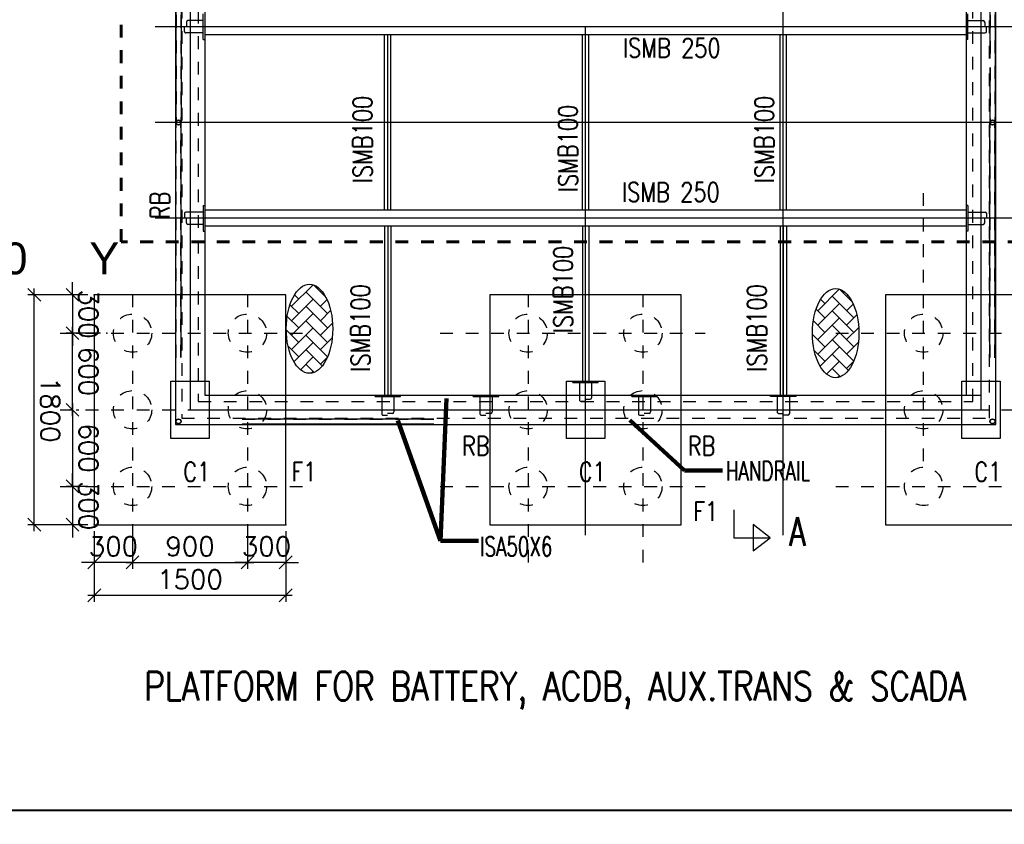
# Model space of a CAD drawing. Header units: inches. Extents: x 727810 to 1461440, y 2714588 to 5435005.
# Tile 166 of 233: x 729593.06 to 729600.78, y 2716073.39 to 2716079.69. Entities that reach past the tile are written whole.
import ezdxf

# ---------------------------------------------------------------- set-up
doc = ezdxf.new("R2010")
doc.units = ezdxf.units.IN
doc.header["$MEASUREMENT"] = 0
doc.linetypes.add('DIVIDEX2', pattern=[2.5, 1, -0.5, 0, -0.5, 0, -0.5])
doc.linetypes.add('HIDDEN', pattern=[0.375, 0.25, -0.125])
doc.layers.add('AM_5', color=3, linetype='Continuous', lineweight=15)
doc.layers.add('AM_8', color=1, linetype='Continuous', lineweight=15)
for name, color, linetype in [('DETAILS', 7, 'Continuous'), ('Inverter Room', 7, 'Continuous'), ('SCB', 7, 'Continuous')]:
    doc.layers.add(name, color=color, linetype=linetype)
doc.styles.add('RANJAN', font='romans.shx', dxfattribs={"width": 0.75})
doc.styles.add('ROMANS', font='ROMANS.shx', dxfattribs={"height": 10})
doc.styles.get("Standard").update_dxf_attribs({"font": 'arial.ttf'})
doc.dimstyles.new('DIM-', dxfattribs={"dimscale": 0, "dimtxt": 0.15, "dimasz": 0.15, "dimexe": 0, "dimexo": 0, "dimgap": 0.15, "dimtad": 1, "dimdec": 0, "dimlfac": 1000, "dimzin": 0, "dimdsep": 46, "dimtxsty": 'ROMANS', "dimblk": 'OBLIQUE', "dimcen": 0, "dimclrd": 6, "dimclre": 6, "dimclrt": 3, "dimadec": 0, "dimazin": 0, "dimtfac": 1, "dimtdec": 0, "dimtmove": 2, "dimatfit": 3, "dimfxl": 1, "dimtolj": 1, "dimtzin": 0, "dimarcsym": 2})
doc.dimstyles.new('ROMANS$0', dxfattribs={"dimscale": 100, "dimtxt": 100, "dimasz": 1, "dimexe": 0.5, "dimexo": 0.5, "dimgap": 0.5, "dimtad": 1, "dimdec": 0, "dimrnd": 5, "dimdsep": 46, "dimtxsty": 'ROMANS', "dimblk": 'OBLIQUE', "dimcen": 1, "dimdle": 0.5, "dimclrd": 6, "dimclre": 6, "dimclrt": 3, "dimadec": 0, "dimazin": 0, "dimtfac": 1, "dimtdec": 0, "dimtix": 1, "dimtmove": 0, "dimatfit": 3, "dimldrblk": 'OBLIQUE', "dimfxl": 1, "dimtolj": 1, "dimtzin": 0, "dimarcsym": 0})
doc.dimstyles.new('ROMANS$7', dxfattribs={"dimscale": 100, "dimtxt": 2.5, "dimasz": 2, "dimexe": 20, "dimexo": 20, "dimgap": 0.5, "dimtad": 1, "dimdec": 0, "dimrnd": 5, "dimzin": 0, "dimdsep": 46, "dimtxsty": 'ROMANS', "dimcen": 0.09, "dimdle": 20, "dimclrd": 256, "dimclre": 256, "dimclrt": 3, "dimadec": 0, "dimazin": 0, "dimtfac": 20, "dimtdec": 0, "dimtix": 1, "dimtmove": 2, "dimatfit": 3, "dimfxl": 1, "dimtolj": 1, "dimtzin": 0, "dimarcsym": 0})

# ---------------------------------------------------------------- blocks, each defined once
blk = doc.blocks.new('_Oblique')
at = {"color": 0, "linetype": 'ByBlock', "lineweight": -2}
blk.add_line((-0.5, -0.5), (0.5, 0.5), dxfattribs=at)
blk = doc.blocks.new('*D76')
at = {"layer": 'Inverter Room', "color": 6, "lineweight": -2, "ltscale": 0.5, "transparency": 16777216}
for p, q in [((2103718.5, -2332765.3), (2103718.5, -2331165.3)), ((2103215.3, -2331215.3), (2103768.5, -2331215.3)), ((2103215.3, -2332715.3), (2103768.5, -2332715.3))]:
    blk.add_line(p, q, dxfattribs=at)
at = {"layer": 'Inverter Room', "color": 0, "ltscale": 0.5, "transparency": 16777216}
for p in [(2103165.3, -2331215.3), (2103718.5, -2331215.3), (2103165.3, -2332715.3)]:
    blk.add_point(p, dxfattribs=at)
at = {"layer": 'Inverter Room', "color": 6, "lineweight": -2, "ltscale": 0.5, "transparency": 16777216, "xscale": 100, "yscale": 100, "zscale": 100}
for p, rotation in [((2103718.5, -2331215.3), 90), ((2103718.5, -2332715.3), 270)]:
    blk.add_blockref('_Oblique', p, dxfattribs=dict(at, rotation=rotation))
at = {"layer": 'Inverter Room', "color": 3, "ltscale": 0.5, "transparency": 16777216, "insert": (2103593.5, -2331965.3), "char_height": 150, "attachment_point": 5, "rotation": 90, "style": 'ROMANS'}
blk.add_mtext('\\A1;1500', dxfattribs=at)
blk = doc.blocks.new('*D77')
at = {"layer": 'DETAILS', "color": 6, "lineweight": -2, "ltscale": 0.5, "transparency": 16777216}
for p, q in [((2101365.3, -2332765.3), (2101365.3, -2333235.6)), ((2103165.3, -2332765.3), (2103165.3, -2333235.6)), ((2103215.3, -2333185.6), (2101315.3, -2333185.6))]:
    blk.add_line(p, q, dxfattribs=at)
at = {"layer": 'Inverter Room', "color": 0, "ltscale": 0.5, "transparency": 16777216}
for p in [(2101365.3, -2332715.3), (2103165.3, -2332715.3), (2101365.3, -2333185.6)]:
    blk.add_point(p, dxfattribs=at)
at = {"layer": 'DETAILS', "color": 6, "lineweight": -2, "ltscale": 0.5, "transparency": 16777216, "xscale": 100, "yscale": 100, "zscale": 100, "rotation": 180}
blk.add_blockref('_Oblique', (2101365.3, -2333185.6), dxfattribs=at)
at = {"layer": 'DETAILS', "color": 6, "lineweight": -2, "ltscale": 0.5, "transparency": 16777216, "xscale": 100, "yscale": 100, "zscale": 100}
blk.add_blockref('_Oblique', (2103165.3, -2333185.6), dxfattribs=at)
at = {"layer": 'DETAILS', "color": 3, "ltscale": 0.5, "transparency": 16777216, "insert": (2102265.3, -2333060.6), "char_height": 150, "attachment_point": 5, "style": 'ROMANS', "bg_fill": 3, "box_fill_scale": 1.25, "bg_fill_color": 256, "bg_fill_true_color": 13158600, "bg_fill_transparency": 0}
blk.add_mtext('\\A1;1800', dxfattribs=at)
blk = doc.blocks.new('*D78')
at = {"layer": 'Inverter Room', "color": 6, "lineweight": -2, "ltscale": 0.5, "transparency": 16777216}
for p, q in [((2102265.3, -2332858.3), (2102265.3, -2332836.1)), ((2102865.3, -2332858.3), (2102865.3, -2332836.1)), ((2102215.3, -2332886.1), (2102915.3, -2332886.1))]:
    blk.add_line(p, q, dxfattribs=at)
at = {"layer": 'Inverter Room', "color": 0, "ltscale": 0.5, "transparency": 16777216}
for p in [(2102265.3, -2332908.3), (2102865.3, -2332886.1), (2102865.3, -2332908.3)]:
    blk.add_point(p, dxfattribs=at)
at = {"layer": 'Inverter Room', "color": 6, "lineweight": -2, "ltscale": 0.5, "transparency": 16777216, "xscale": 100, "yscale": 100, "zscale": 100, "rotation": 180}
blk.add_blockref('_Oblique', (2102265.3, -2332886.1), dxfattribs=at)
at = {"layer": 'Inverter Room', "color": 6, "lineweight": -2, "ltscale": 0.5, "transparency": 16777216, "xscale": 100, "yscale": 100, "zscale": 100}
blk.add_blockref('_Oblique', (2102865.3, -2332886.1), dxfattribs=at)
at = {"layer": 'Inverter Room', "color": 3, "ltscale": 0.5, "transparency": 16777216, "insert": (2102565.3, -2332761.1), "char_height": 150, "attachment_point": 5, "style": 'ROMANS'}
blk.add_mtext('\\A1;600', dxfattribs=at)
blk = doc.blocks.new('*D79')
at = {"layer": 'Inverter Room', "color": 6, "lineweight": -2, "ltscale": 0.5, "transparency": 16777216}
for p, q in [((2103460.5, -2332415.3), (2103460.5, -2332315.3)), ((2103215.3, -2332415.3), (2103510.5, -2332415.3)), ((2103460.5, -2332415.3), (2103460.5, -2332715.3)), ((2103215.3, -2332715.3), (2103510.5, -2332715.3)), ((2103460.5, -2332715.3), (2103460.5, -2332815.3))]:
    blk.add_line(p, q, dxfattribs=at)
at = {"layer": 'Inverter Room', "color": 0, "ltscale": 0.5, "transparency": 16777216}
for p in [(2103165.3, -2332415.3), (2103165.3, -2332715.3), (2103460.5, -2332715.3)]:
    blk.add_point(p, dxfattribs=at)
at = {"layer": 'Inverter Room', "color": 6, "lineweight": -2, "ltscale": 0.5, "transparency": 16777216, "xscale": 100, "yscale": 100, "zscale": 100}
for p, rotation in [((2103460.5, -2332415.3), 270), ((2103460.5, -2332715.3), 90)]:
    blk.add_blockref('_Oblique', p, dxfattribs=dict(at, rotation=rotation))
at = {"layer": 'Inverter Room', "color": 3, "ltscale": 0.5, "transparency": 16777216, "insert": (2103335.5, -2332565.3), "char_height": 150, "attachment_point": 5, "rotation": 90, "style": 'ROMANS'}
blk.add_mtext('\\A1;300', dxfattribs=at)
blk = doc.blocks.new('*D91')
at = {"layer": 'Inverter Room', "color": 6, "lineweight": -2, "ltscale": 0.5, "transparency": 16777216}
for p, q in [((2101665.3, -2332666.5), (2101665.3, -2332936.4)), ((2101365.3, -2332765.3), (2101365.3, -2332936.4)), ((2101365.3, -2332886.4), (2101265.3, -2332886.4)), ((2101365.3, -2332886.4), (2101665.3, -2332886.4)), ((2101665.3, -2332886.4), (2101765.3, -2332886.4))]:
    blk.add_line(p, q, dxfattribs=at)
at = {"layer": 'Inverter Room', "color": 0, "ltscale": 0.5, "transparency": 16777216}
for p in [(2101665.3, -2332616.5), (2101365.3, -2332715.3), (2101665.3, -2332886.4)]:
    blk.add_point(p, dxfattribs=at)
at = {"layer": 'Inverter Room', "color": 6, "lineweight": -2, "ltscale": 0.5, "transparency": 16777216, "xscale": 100, "yscale": 100, "zscale": 100}
blk.add_blockref('_Oblique', (2101365.3, -2332886.4), dxfattribs=at)
at = {"layer": 'Inverter Room', "color": 6, "lineweight": -2, "ltscale": 0.5, "transparency": 16777216, "xscale": 100, "yscale": 100, "zscale": 100, "rotation": 180}
blk.add_blockref('_Oblique', (2101665.3, -2332886.4), dxfattribs=at)
at = {"layer": 'Inverter Room', "color": 3, "ltscale": 0.5, "transparency": 16777216, "insert": (2101515.3, -2332761.4), "char_height": 150, "attachment_point": 5, "style": 'ROMANS'}
blk.add_mtext('\\A1;300', dxfattribs=at)
blk = doc.blocks.new('*D92')
at = {"layer": 'Inverter Room', "color": 6, "lineweight": -2, "ltscale": 0.5, "transparency": 16777216}
for p, q in [((2102865.3, -2332765.3), (2102865.3, -2332936.1)), ((2103165.3, -2332765.3), (2103165.3, -2332936.1)), ((2102865.3, -2332886.1), (2102765.3, -2332886.1)), ((2102865.3, -2332886.1), (2103165.3, -2332886.1)), ((2103165.3, -2332886.1), (2103265.3, -2332886.1))]:
    blk.add_line(p, q, dxfattribs=at)
at = {"layer": 'Inverter Room', "color": 0, "ltscale": 0.5, "transparency": 16777216}
for p in [(2102865.3, -2332715.3), (2103165.3, -2332715.3), (2103165.3, -2332886.1)]:
    blk.add_point(p, dxfattribs=at)
at = {"layer": 'Inverter Room', "color": 6, "lineweight": -2, "ltscale": 0.5, "transparency": 16777216, "xscale": 100, "yscale": 100, "zscale": 100}
blk.add_blockref('_Oblique', (2102865.3, -2332886.1), dxfattribs=at)
at = {"layer": 'Inverter Room', "color": 6, "lineweight": -2, "ltscale": 0.5, "transparency": 16777216, "xscale": 100, "yscale": 100, "zscale": 100, "rotation": 180}
blk.add_blockref('_Oblique', (2103165.3, -2332886.1), dxfattribs=at)
at = {"layer": 'Inverter Room', "color": 3, "ltscale": 0.5, "transparency": 16777216, "insert": (2103015.3, -2332761.1), "char_height": 150, "attachment_point": 5, "style": 'ROMANS'}
blk.add_mtext('\\A1;300', dxfattribs=at)
blk = doc.blocks.new('*D80')
at = {"layer": 'Inverter Room', "color": 6, "lineweight": -2, "ltscale": 0.5, "transparency": 16777216}
for p, q in [((2101665.3, -2332858.3), (2101665.3, -2332836.1)), ((2102265.3, -2332858.3), (2102265.3, -2332836.1)), ((2102315.3, -2332886.1), (2101615.3, -2332886.1))]:
    blk.add_line(p, q, dxfattribs=at)
at = {"layer": 'Inverter Room', "color": 0, "ltscale": 0.5, "transparency": 16777216}
for p in [(2101665.3, -2332886.1), (2101665.3, -2332908.3), (2102265.3, -2332908.3)]:
    blk.add_point(p, dxfattribs=at)
at = {"layer": 'Inverter Room', "color": 6, "lineweight": -2, "ltscale": 0.5, "transparency": 16777216, "xscale": 100, "yscale": 100, "zscale": 100, "rotation": 180}
blk.add_blockref('_Oblique', (2101665.3, -2332886.1), dxfattribs=at)
at = {"layer": 'Inverter Room', "color": 6, "lineweight": -2, "ltscale": 0.5, "transparency": 16777216, "xscale": 100, "yscale": 100, "zscale": 100}
blk.add_blockref('_Oblique', (2102265.3, -2332886.1), dxfattribs=at)
at = {"layer": 'Inverter Room', "color": 3, "ltscale": 0.5, "transparency": 16777216, "insert": (2101965.3, -2332761.1), "char_height": 150, "attachment_point": 5, "style": 'ROMANS'}
blk.add_mtext('\\A1;600', dxfattribs=at)
blk = doc.blocks.new('*D81')
at = {"layer": 'AM_5', "color": 6, "lineweight": -2, "transparency": 16777216}
for p, q in [((2103460.5, -2332465.3), (2103460.5, -2331465.3)), ((2103215.3, -2331515.3), (2103510.5, -2331515.3)), ((2103215.3, -2332415.3), (2103510.5, -2332415.3))]:
    blk.add_line(p, q, dxfattribs=at)
at = {"layer": 'Inverter Room', "color": 0, "transparency": 16777216}
for p in [(2103165.3, -2331515.3), (2103460.5, -2331515.3), (2103165.3, -2332415.3)]:
    blk.add_point(p, dxfattribs=at)
at = {"layer": 'AM_5', "color": 6, "lineweight": -2, "transparency": 16777216, "xscale": 100, "yscale": 100, "zscale": 100}
for p, rotation in [((2103460.5, -2331515.3), 90), ((2103460.5, -2332415.3), 270)]:
    blk.add_blockref('_Oblique', p, dxfattribs=dict(at, rotation=rotation))
at = {"layer": 'AM_5', "color": 3, "transparency": 16777216, "insert": (2103335.5, -2331965.3), "char_height": 150, "attachment_point": 5, "rotation": 90, "style": 'ROMANS', "bg_fill": 3, "box_fill_scale": 1.25, "bg_fill_color": 256, "bg_fill_true_color": 13158600, "bg_fill_transparency": 0}
blk.add_mtext('\\A1;900', dxfattribs=at)
blk = doc.blocks.new('*D82')
at = {"layer": 'Inverter Room', "color": 6, "lineweight": -2, "ltscale": 0.5, "transparency": 16777216}
for p, q in [((2103460.5, -2331215.3), (2103460.5, -2331115.3)), ((2103215.3, -2331215.3), (2103510.5, -2331215.3)), ((2103460.5, -2331215.3), (2103460.5, -2331515.3)), ((2103215.3, -2331515.3), (2103510.5, -2331515.3)), ((2103460.5, -2331515.3), (2103460.5, -2331615.3))]:
    blk.add_line(p, q, dxfattribs=at)
at = {"layer": 'Inverter Room', "color": 0, "ltscale": 0.5, "transparency": 16777216}
for p in [(2103165.3, -2331215.3), (2103165.3, -2331515.3), (2103460.5, -2331515.3)]:
    blk.add_point(p, dxfattribs=at)
at = {"layer": 'Inverter Room', "color": 6, "lineweight": -2, "ltscale": 0.5, "transparency": 16777216, "xscale": 100, "yscale": 100, "zscale": 100}
for p, rotation in [((2103460.5, -2331215.3), 270), ((2103460.5, -2331515.3), 90)]:
    blk.add_blockref('_Oblique', p, dxfattribs=dict(at, rotation=rotation))
at = {"layer": 'Inverter Room', "color": 3, "ltscale": 0.5, "transparency": 16777216, "insert": (2103335.5, -2331365.3), "char_height": 150, "attachment_point": 5, "rotation": 90, "style": 'ROMANS'}
blk.add_mtext('\\A1;300', dxfattribs=at)
blk = doc.blocks.new('bhcbhb')
at = {"layer": 'AM_8', "ltscale": 0.5}
h = blk.add_hatch(dxfattribs=at)
h.set_pattern_fill('AR-HBONE', color=256, scale=20, angle=90, style=0)
h.set_pattern_definition([(135, (-261281.35, -4301267.94), (-113.137085, 2e-14), [240, -80]), (225, (-261337.92, -4301211.37), (-113.137085, 2e-14), [240, -80])])
edge = h.paths.add_edge_path()
edge.add_ellipse((2101665.3, -2326904.8), major_axis=(-348.6, 0), ratio=0.521978, start_angle=191.45916, end_angle=459.29111)
edge.add_ellipse((2101665.3, -2326904.8), major_axis=(-348.6, 0), ratio=0.521978, start_angle=99.29111, end_angle=191.45916)
h = blk.add_hatch(dxfattribs=at)
h.set_pattern_fill('AR-HBONE', color=256, scale=20, angle=90, style=0)
h.set_pattern_definition([(135, (-261315.51, -4305391.94), (-113.137085, 2e-14), [240, -80]), (225, (-261372.075, -4305335.37), (-113.137085, 2e-14), [240, -80])])
edge = h.paths.add_edge_path()
edge.add_ellipse((2101631.2, -2331028.8), major_axis=(-348.6, 0), ratio=0.521978, start_angle=191.45916, end_angle=459.29111)
edge.add_ellipse((2101631.2, -2331028.8), major_axis=(-348.6, 0), ratio=0.521978, start_angle=99.29111, end_angle=191.45916)
at = {"layer": 'DETAILS', "linetype": 'DIVIDEX2', "ltscale": 0.5}
for p, q in [((2101665.3, -2326904.8), (2101665.3, -2324828.8)), ((2102865.3, -2326904.8), (2102865.3, -2324828.8)), ((2102265.3, -2327404.8), (2102265.3, -2325328.8)), ((2102669.2, -2326215.3), (2100567.2, -2326215.3)), ((2101665.3, -2330004.8), (2101665.3, -2327928.8)), ((2102265.3, -2330004.8), (2102265.3, -2327928.8)), ((2102865.3, -2330004.8), (2102865.3, -2327928.8)), ((2101361.4, -2328415.3), (2103463.4, -2328415.3)), ((2101361.4, -2329315.3), (2103463.4, -2329315.3)), ((2101361.4, -2331515.3), (2103547.7, -2331515.3)), ((2101361.4, -2332415.3), (2103547.7, -2332415.3))]:
    blk.add_line(p, q, dxfattribs=at)
at = {"layer": 'DETAILS', "ltscale": 0.5}
for p, q in [((2098174.4, -2325655.3), (2100014.8, -2325655.3)), ((2101856.2, -2325655.3), (2100015.8, -2325655.3)), ((2098174.4, -2325695.3), (2099515.3, -2325695.3)), ((2099585.3, -2325695.3), (2100014.8, -2325695.3)), ((2101856.2, -2325695.3), (2100015.8, -2325695.3)), ((2102336.2, -2331555.4), (2102336.2, -2330055.4)), ((2102376.2, -2331555.4), (2102376.2, -2330055.4)), ((2098174.4, -2332035.4), (2100014.8, -2332035.4)), ((2098174.4, -2332075.4), (2100014.8, -2332075.4)), ((2101856.2, -2332035.4), (2100015.8, -2332035.4)), ((2101856.2, -2332075.4), (2100015.8, -2332075.4))]:
    blk.add_line(p, q, dxfattribs=at)
at = {"layer": 'DETAILS', "linetype": 'HIDDEN', "lineweight": 60, "ltscale": 20}
blk.add_lwpolyline([(2098942.4, -2332504), (2098942.4, -2325454.7), (2100949.6, -2325454.7), (2100949.6, -2332504)], close=True, dxfattribs=at)
at = {"layer": 'DETAILS', "ltscale": 0.5}
for centre in [(2100015.3, -2325675.3), (2102356.2, -2325675.3), (2100015.3, -2332055.4), (2102356.2, -2332055.4)]:
    blk.add_circle(centre, 20, dxfattribs=at)
for centre in [(2101665.3, -2326904.8), (2101631.2, -2331028.8)]:
    blk.add_ellipse(centre, major_axis=(-348.6, 0), ratio=0.521978, dxfattribs=at)
at = {"layer": 'Inverter Room', "ltscale": 2}
for p, q in [((2099265.3, -2324987.7), (2099265.3, -2332237.4)), ((2100015.3, -2324987.7), (2100015.3, -2332237.4)), ((2100765.3, -2324987.7), (2100765.3, -2332237.4)), ((2103247.8, -2327315.3), (2096632.7, -2327315.3)), ((2100702.8, -2327315.3), (2099327.8, -2327315.3)), ((2100827.8, -2327315.3), (2102150.3, -2327315.3)), ((2103247.8, -2328865.3), (2099265.3, -2328865.3)), ((2099312.8, -2328865.3), (2099265.3, -2328865.3)), ((2100702.8, -2328865.3), (2099327.8, -2328865.3)), ((2100702.8, -2330415.3), (2099327.8, -2330415.3)), ((2100827.8, -2330415.3), (2102150.3, -2330415.3))]:
    blk.add_line(p, q, dxfattribs=at)
at = {"layer": 'Inverter Room', "color": 8, "linetype": 'HIDDEN', "ltscale": 2}
for p, q in [((2098172.8, -2325657.4), (2100006, -2325657.4)), ((2101857.9, -2325657.4), (2100024.7, -2325657.4)), ((2098174.4, -2325693.3), (2099515.3, -2325693.3)), ((2099585.3, -2325693.3), (2100006.1, -2325693.3)), ((2101856.2, -2325693.3), (2100024.6, -2325693.3)), ((2102338.2, -2331555.4), (2102338.2, -2330055.4)), ((2102374.2, -2331557), (2102374.2, -2330053.7)), ((2098172.8, -2332073.3), (2100006, -2332073.3)), ((2098174.4, -2332037.4), (2100006.1, -2332037.4)), ((2101856.2, -2332037.4), (2100024.6, -2332037.4)), ((2101857.9, -2332073.3), (2100024.7, -2332073.3))]:
    blk.add_line(p, q, dxfattribs=at)
at = {"layer": 'Inverter Room', "color": 2}
for p, q in [((2099217.6, -2325864.8), (2099217.6, -2325747.8)), ((2099228.9, -2325736.6), (2099267.4, -2325736.6)), ((2099301.8, -2325721.5), (2099268, -2325721.5)), ((2099313.1, -2325864.8), (2099313.1, -2325732.8)), ((2100717.6, -2325864.8), (2100717.6, -2325732.8)), ((2100728.9, -2325721.5), (2100762.7, -2325721.5)), ((2100801.8, -2325736.6), (2100763.2, -2325736.6)), ((2100813.1, -2325864.8), (2100813.1, -2325747.8)), ((2099310.1, -2325867.8), (2099220.6, -2325867.8)), ((2100720.6, -2325867.8), (2100810.1, -2325867.8)), ((2102162.3, -2327270.6), (2102162.3, -2327360.1)), ((2102165.3, -2327267.6), (2102297.4, -2327267.6)), ((2102308.6, -2327278.8), (2102308.6, -2327312.7)), ((2102165.3, -2327363.1), (2102282.3, -2327363.1)), ((2102293.6, -2327351.8), (2102293.6, -2327313.2)), ((2102162.3, -2328447.6), (2102162.3, -2328358.1)), ((2102165.3, -2328355.1), (2102282.3, -2328355.1)), ((2102293.6, -2328366.3), (2102293.6, -2328404.9)), ((2102165.3, -2328450.6), (2102297.4, -2328450.6)), ((2102308.6, -2328439.3), (2102308.6, -2328405.4)), ((2102162.3, -2329689.6), (2102162.3, -2329600.1)), ((2102165.3, -2329597.1), (2102282.3, -2329597.1)), ((2102293.6, -2329608.3), (2102293.6, -2329646.9)), ((2102165.3, -2329692.6), (2102297.4, -2329692.6)), ((2102308.6, -2329681.3), (2102308.6, -2329647.4)), ((2102162.3, -2330460.1), (2102162.3, -2330370.6)), ((2102165.3, -2330367.6), (2102282.3, -2330367.6)), ((2102293.6, -2330378.8), (2102293.6, -2330417.4)), ((2102165.3, -2330463.1), (2102297.4, -2330463.1)), ((2102308.6, -2330451.8), (2102308.6, -2330418)), ((2099310.1, -2331862.8), (2099220.6, -2331862.8)), ((2100720.6, -2331862.8), (2100810.1, -2331862.8)), ((2099217.6, -2331865.8), (2099217.6, -2331982.8)), ((2099313.1, -2331865.8), (2099313.1, -2331997.9)), ((2100717.6, -2331865.8), (2100717.6, -2331997.9)), ((2100813.1, -2331865.8), (2100813.1, -2331982.8)), ((2099228.9, -2331994.1), (2099267.4, -2331994.1)), ((2099301.8, -2332009.1), (2099268, -2332009.1)), ((2100728.9, -2332009.1), (2100762.7, -2332009.1)), ((2100801.8, -2331994.1), (2100763.2, -2331994.1))]:
    blk.add_line(p, q, dxfattribs=at)
at = {"layer": 'Inverter Room', "color": 4, "ltscale": 0.5}
for p, q in [((2099327.8, -2325880.3), (2099327.8, -2331850.3)), ((2099365.3, -2325867.8), (2099365.3, -2325879.8)), ((2100665.3, -2325867.8), (2100665.3, -2325879.8)), ((2100702.8, -2325880.3), (2100702.8, -2331850.3)), ((2100827.8, -2325880.3), (2100827.8, -2331850.3)), ((2100865.3, -2325867.8), (2100865.3, -2325879.8)), ((2102162.3, -2327215.3), (2102150.3, -2327215.3)), ((2100702.8, -2327290.3), (2099327.8, -2327290.3)), ((2100827.8, -2327290.3), (2102150.3, -2327290.3)), ((2100702.8, -2327340.3), (2099327.8, -2327340.3)), ((2100827.8, -2327340.3), (2102150.3, -2327340.3)), ((2102162.3, -2327415.3), (2102150.3, -2327415.3)), ((2102162.3, -2328302.8), (2102150.3, -2328302.8)), ((2102162.3, -2328502.8), (2102150.3, -2328502.8)), ((2102052.3, -2328765.3), (2102040.3, -2328765.3)), ((2100702.8, -2328840.3), (2099327.8, -2328840.3)), ((2100827.8, -2328840.3), (2102040.3, -2328840.3)), ((2100702.8, -2328890.3), (2099327.8, -2328890.3)), ((2100827.8, -2328890.3), (2102040.3, -2328890.3)), ((2102052.3, -2328965.3), (2102040.3, -2328965.3)), ((2102162.3, -2329544.8), (2102150.3, -2329544.8)), ((2102162.3, -2329744.8), (2102150.3, -2329744.8)), ((2102162.3, -2330315.3), (2102150.3, -2330315.3)), ((2100702.8, -2330390.3), (2099327.8, -2330390.3)), ((2100827.8, -2330390.3), (2102150.3, -2330390.3)), ((2100702.8, -2330440.3), (2099327.8, -2330440.3)), ((2100827.8, -2330440.3), (2102150.3, -2330440.3)), ((2102162.3, -2330515.3), (2102150.3, -2330515.3)), ((2099365.3, -2331862.8), (2099365.3, -2331850.8)), ((2100665.3, -2331862.8), (2100665.3, -2331850.8)), ((2100865.3, -2331862.8), (2100865.3, -2331850.8))]:
    blk.add_line(p, q, dxfattribs=at)
at = {"layer": 'Inverter Room'}
for p, q in [((2102052.3, -2328910.1), (2102052.3, -2328820.6)), ((2102055.3, -2328817.6), (2102172.3, -2328817.6)), ((2102183.6, -2328828.8), (2102183.6, -2328867.4)), ((2102055.3, -2328913.1), (2102187.4, -2328913.1)), ((2102198.6, -2328901.8), (2102198.6, -2328868))]:
    blk.add_line(p, q, dxfattribs=at)
at = {"layer": 'Inverter Room', "color": 4, "ltscale": 0.5}
for points in [[(2101365.3, -2325015.3), (2101365.3, -2326515.3), (2103165.3, -2326515.3), (2103165.3, -2325015.3)], [(2102380.3, -2332080.3), (2102380.3, -2325650.3), (2097650.3, -2325650.3), (2097650.3, -2332080.3)], [(2102150.3, -2331850.3), (2102150.3, -2325880.3), (2097880.3, -2325880.3), (2097880.3, -2331850.3)], [(2101365.3, -2328115.3), (2101365.3, -2329615.3), (2103165.3, -2329615.3), (2103165.3, -2328115.3)]]:
    blk.add_lwpolyline(points, close=True, dxfattribs=at)
at = {"layer": 'Inverter Room', "ltscale": 3}
for points in [[(2102490.3, -2325615.3), (2102490.3, -2325915.3), (2102040.3, -2325915.3), (2102040.3, -2325615.3)], [(2102490.3, -2328715.3), (2102490.3, -2329015.3), (2102040.3, -2329015.3), (2102040.3, -2328715.3)], [(2102490.3, -2331815.3), (2102490.3, -2332115.3), (2102040.3, -2332115.3), (2102040.3, -2331815.3)]]:
    blk.add_lwpolyline(points, close=True, dxfattribs=at)
at = {"layer": 'Inverter Room', "color": 8, "linetype": 'HIDDEN', "ltscale": 2}
for points in [[(2099515.3, -2325700.3), (2097700.3, -2325700.3), (2097700.3, -2332030.3), (2102330.3, -2332030.3), (2102330.3, -2325700.3), (2099585.3, -2325700.3)], [(2098740.3, -2331900.3), (2102200.3, -2331900.3), (2102200.3, -2325830.3), (2097830.3, -2325830.3), (2097830.3, -2331900.3), (2098665.3, -2331900.3)]]:
    blk.add_lwpolyline(points, dxfattribs=at)
at = {"layer": 'Inverter Room', "ltscale": 2}
blk.add_lwpolyline([(2102265.3, -2331965.3), (2102265.3, -2325765.3), (2097765.3, -2325765.3), (2097765.3, -2331965.3)], close=True, dxfattribs=at)
at = {"layer": 'Inverter Room', "color": 4, "ltscale": 0.5}
for points in [[(2102150.3, -2331815.3), (2102150.3, -2325765.3)], [(2099365.3, -2325867.8), (2099165.3, -2325867.8)], [(2100665.3, -2325867.8), (2100865.3, -2325867.8)], [(2102162.3, -2327215.3), (2102162.3, -2327415.3)], [(2102162.3, -2328502.8), (2102162.3, -2328302.8)], [(2102052.3, -2328965.3), (2102052.3, -2328765.3)], [(2102162.3, -2329744.8), (2102162.3, -2329544.8)], [(2102162.3, -2330515.3), (2102162.3, -2330315.3)], [(2099365.3, -2331862.8), (2099165.3, -2331862.8)], [(2100665.3, -2331862.8), (2100865.3, -2331862.8)]]:
    blk.add_lwpolyline(points, dxfattribs=at)
at = {"layer": 'Inverter Room', "color": 4, "linetype": 'Continuous'}
blk.add_lwpolyline([(2103048.3, -2327703.1), (2103268.3, -2327703.1), (2103268.3, -2327417.8), (2103162.7, -2327551.6), (2103370.5, -2327551.6), (2103268.3, -2327417.8)], dxfattribs=at)
at = {"layer": 'Inverter Room', "color": 8, "linetype": 'HIDDEN', "ltscale": 2}
for centre, radius in [((2100015.3, -2325675.3), 18), ((2102356.2, -2325675.3), 18), ((2101665.3, -2326215.3), 150), ((2102265.3, -2326215.3), 150), ((2102865.3, -2326215.3), 150), ((2101665.3, -2328415.3), 150), ((2102265.3, -2328415.3), 150), ((2102865.3, -2328415.3), 150), ((2101665.3, -2329315.3), 150), ((2102265.3, -2329315.3), 150), ((2102865.3, -2329315.3), 150), ((2101665.3, -2331515.3), 150), ((2102265.3, -2331515.3), 150), ((2102865.3, -2331515.3), 150), ((2100015.3, -2332055.4), 18), ((2102356.2, -2332055.4), 18), ((2101665.3, -2332415.3), 150), ((2102265.3, -2332415.3), 150), ((2102865.3, -2332415.3), 150)]:
    blk.add_circle(centre, radius, dxfattribs=at)
at = {"layer": 'Inverter Room', "color": 2}
for centre, radius, start, end in [((2099228.9, -2325747.8), 11.2, 90, 180), ((2099301.8, -2325732.8), 11.2, 0, 90), ((2100728.9, -2325732.8), 11.2, 90, 180), ((2100801.8, -2325747.8), 11.2, 360, 90), ((2099220.6, -2325864.8), 3, 180, 270), ((2099310.1, -2325864.8), 3, 270, 0), ((2100720.6, -2325864.8), 3, 180, 270), ((2100810.1, -2325864.8), 3, 270, 360), ((2102165.3, -2327270.6), 3, 90, 180), ((2102297.4, -2327278.8), 11.2, 360, 90), ((2102165.3, -2327360.1), 3, 180, 270), ((2102282.3, -2327351.8), 11.2, 270, 360), ((2102165.3, -2328358.1), 3, 90, 180), ((2102282.3, -2328366.3), 11.2, 0, 90), ((2102165.3, -2328447.6), 3, 180, 270), ((2102297.4, -2328439.3), 11.2, 270, 0), ((2102165.3, -2329600.1), 3, 90, 180), ((2102282.3, -2329608.3), 11.2, 0, 90), ((2102165.3, -2329689.6), 3, 180, 270), ((2102297.4, -2329681.3), 11.2, 270, 0), ((2102165.3, -2330370.6), 3, 90, 180), ((2102282.3, -2330378.8), 11.2, 0, 90), ((2102165.3, -2330460.1), 3, 180, 270), ((2102297.4, -2330451.8), 11.2, 270, 0), ((2099220.6, -2331865.8), 3, 90, 180), ((2099310.1, -2331865.8), 3, 0, 90), ((2100720.6, -2331865.8), 3, 90, 180), ((2100810.1, -2331865.8), 3, 0, 90), ((2099228.9, -2331982.8), 11.2, 180, 270), ((2099301.8, -2331997.9), 11.2, 270, 0), ((2100728.9, -2331997.9), 11.2, 180, 270), ((2100801.8, -2331982.8), 11.2, 270, 0)]:
    blk.add_arc(centre, radius, start, end, dxfattribs=at)
at = {"layer": 'Inverter Room'}
for centre, radius, start, end in [((2102055.3, -2328820.6), 3, 90, 180), ((2102172.3, -2328828.8), 11.2, 0, 90), ((2102055.3, -2328910.1), 3, 180, 270), ((2102187.4, -2328901.8), 11.2, 270, 0)]:
    blk.add_arc(centre, radius, start, end, dxfattribs=at)
at = {"layer": 'DETAILS', "color": 3, "style": 'ROMANS', "width": 0.8}
for s, rotation, p in [('ISMB100', 180, (2100490.5, -2327389.4)), ('ISMB100', 180, (2101966.8, -2327447.9)), ('ISMB 250', 90, (2099506.6, -2328573.1)), ('ISMB 250', 90, (2100636.5, -2328580.4)), ('RB', 90, (2102623, -2328064.4)), ('ISMB100', 180, (2100560.4, -2328928.1)), ('ISMB100', 180, (2101665.3, -2328966.8)), ('RB', 90, (2102623, -2329833.5)), ('ISMB100', 180, (2100490.5, -2330538.1)), ('ISMB100', 180, (2101966.8, -2330555.3)), ('RB', 180, (2100772.7, -2332126.2))]:
    blk.add_text(s, height=150, rotation=rotation, dxfattribs=at).set_placement(p)
at = {"layer": 'Inverter Room', "color": 3, "linetype": 'Continuous', "style": 'ROMANS', "width": 0.8}
for s, p in [('C1', (2102825.7, -2325817.8)), ('F1', (2103135.5, -2328021.6)), ('C1', (2102825.7, -2328917.8)), ('F1', (2102825.7, -2331170.8)), ('C1', (2102825.7, -2332017.8))]:
    blk.add_text(s, height=150, rotation=90, dxfattribs=at).set_placement(p)
at = {"layer": 'Inverter Room', "color": 3, "style": 'ROMANS', "width": 0.7}
for s, p in [('HANDRAIL', (2102818.3, -2327766.3)), ('ISA50X6', (2103411.2, -2329692.8))]:
    blk.add_text(s, height=150, rotation=90, dxfattribs=at).set_placement(p)
at = {"layer": 'Inverter Room', "color": 2, "linetype": 'Continuous', "ltscale": 0.6, "style": 'RANJAN', "width": 0.75}
blk.add_text('A', height=225, rotation=90, dxfattribs=at).set_placement((2103332.3, -2327269.6))
at = {"layer": 'Inverter Room', "ltscale": 0.5}
dim = blk.add_linear_dim(base=(2103718.5, -2331215.3), p1=(2103165.3, -2332715.3), p2=(2103165.3, -2331215.3), angle=90, dimstyle='ROMANS$0', override={"dimtxt": 150, "dimfxl": 0.75, "dimarcsym": 1}, dxfattribs=at)
dim.commit()
dim.dimension.update_dxf_attribs({"geometry": '*D76', "text_midpoint": (2103593.5, -2331965.3)})
at = {"layer": 'Inverter Room'}
for points in [[(2102346.4, -2328518.2), (2102741.7, -2328091), (2102741.7, -2327793)], [(2102349.6, -2330336.9), (2103291.6, -2330001.8), (2103291.6, -2329703.9)], [(2102175.8, -2329954.2), (2103291.6, -2330001.8)]]:
    blk.add_leader(points, dimstyle='DIM-', override={"dimscale": 50, "dimtxt": 2.5, "dimasz": 2.3, "dimexe": 1, "dimexo": 1, "dimgap": 0.5, "dimtad": 0, "dimdle": 1, "dimlwd": 65535, "dimlwe": 65535}, dxfattribs=at)
at = {"layer": 'DETAILS', "ltscale": 0.5}
dim = blk.add_linear_dim(base=(2101365.3, -2333185.6), p1=(2103165.3, -2332715.3), p2=(2101365.3, -2332715.3), angle=180, dimstyle='ROMANS$0', override={"dimtxt": 150, "dimtfill": 1, "dimarcsym": 1}, dxfattribs=at)
dim.commit()
dim.dimension.update_dxf_attribs({"geometry": '*D77', "text_midpoint": (2102265.3, -2333060.6)})
at = {"layer": 'DETAILS', "linetype": 'DIVIDEX2', "ltscale": 0.5}
for p, q in [((2101665.3, -2332983.2), (2101665.3, -2331028.8)), ((2102265.3, -2332983.2), (2102265.3, -2331028.8)), ((2102865.3, -2332983.2), (2102865.3, -2331028.8))]:
    blk.add_line(p, q, dxfattribs=at)
at = {"layer": 'Inverter Room', "color": 4, "ltscale": 0.5}
blk.add_lwpolyline([(2101365.3, -2331215.3), (2101365.3, -2332715.3), (2103165.3, -2332715.3), (2103165.3, -2331215.3)], close=True, dxfattribs=at)
at = {"layer": 'Inverter Room', "ltscale": 0.5}
for base, p1, p2, angle, picture, middle in [((2103460.5, -2332715.3), (2103165.3, -2332415.3), (2103165.3, -2332715.3), 90, '*D79', (2103335.5, -2332565.3)), ((2101665.3, -2332886.4), (2101365.3, -2332715.3), (2101665.3, -2332616.5), 180, '*D91', (2101515.3, -2332761.4)), ((2102865.3, -2332886.1), (2102265.3, -2332908.3), (2102865.3, -2332908.3), 180, '*D78', (2102565.3, -2332761.1)), ((2103165.3, -2332886.1), (2102865.3, -2332715.3), (2103165.3, -2332715.3), 180, '*D92', (2103015.3, -2332761.1))]:
    dim = blk.add_linear_dim(base=base, p1=p1, p2=p2, angle=angle, dimstyle='ROMANS$0', override={"dimtxt": 150, "dimfxl": 0.75, "dimarcsym": 1}, dxfattribs=at)
    dim.commit()
    dim.dimension.update_dxf_attribs({"geometry": picture, "text_midpoint": middle})
dim = blk.add_linear_dim(base=(2101665.3, -2332886.1), p1=(2102265.3, -2332908.3), p2=(2101665.3, -2332908.3), dimstyle='ROMANS$0', override={"dimtxt": 150, "dimfxl": 0.75, "dimarcsym": 1}, dxfattribs=at)
dim.commit()
dim.dimension.update_dxf_attribs({"geometry": '*D80', "text_midpoint": (2101965.3, -2332761.1)})
at = {"layer": 'AM_5'}
dim = blk.add_linear_dim(base=(2103460.5, -2331515.3), p1=(2103165.3, -2332415.3), p2=(2103165.3, -2331515.3), angle=90, dimstyle='ROMANS$0', override={"dimtxt": 150, "dimpost": '', "dimtfill": 1, "dimarcsym": 1}, dxfattribs=at)
dim.commit()
dim.dimension.update_dxf_attribs({"geometry": '*D81', "text_midpoint": (2103335.5, -2331965.3)})
at = {"layer": 'Inverter Room', "ltscale": 0.5}
dim = blk.add_linear_dim(base=(2103460.5, -2331515.3), p1=(2103165.3, -2331215.3), p2=(2103165.3, -2331515.3), angle=90, dimstyle='ROMANS$0', override={"dimtxt": 150, "dimfxl": 0.75, "dimarcsym": 1}, dxfattribs=at)
dim.commit()
dim.dimension.update_dxf_attribs({"geometry": '*D82', "text_midpoint": (2103335.5, -2331365.3)})

msp = doc.modelspace()

# ---------------------------------------------------------------- texts
at = {"layer": 'Inverter Room', "color": 2, "linetype": 'Continuous', "style": 'ROMANS', "width": 0.8}
msp.add_text('PLATFORM FOR BATTERY, ACDB, AUX.TRANS & SCADA', height=0.225, dxfattribs=at).set_placement((729594.03957, 2716074.35638))

# ---------------------------------------------------------------- leaders
at = {"layer": 'Inverter Room', "ltscale": 0.5}
msp.add_leader([(729541.72334, 2716090.92276, 0.21136), (729542.22502, 2716090.10463, 0.21136), (729542.55517, 2716090.10999, 0.21136)], dimstyle='ROMANS$7', override={"dimtxt": 150, "dimgap": 0.5, "dimtad": 0, "dimtfill": 1, "dimarcsym": 1}, dxfattribs=at)

# ---------------------------------------------------------------- next in the draw order: block references
at = {"layer": 'DETAILS', "xscale": 0.001, "yscale": 0.001, "zscale": 0.001, "rotation": 270}
msp.add_blockref('bhcbhb', (731926.36248, 2718178.89806, 0.43898), dxfattribs=at)

# ---------------------------------------------------------------- next in the draw order: linework, layer by layer
at = {"color": 3, "lineweight": 40, "elevation": 0.72996}
msp.add_lwpolyline([(729588.51983, 2716100.48962), (729631.58031, 2716100.48962), (729631.58031, 2716073.49296), (729588.51983, 2716073.49296)], close=True, dxfattribs=at)

# ---------------------------------------------------------------- next in the draw order: texts
at = {"layer": 'SCB', "color": 3, "lineweight": 40, "insert": (729590.84211, 2716077.94321), "char_height": 0.25, "width": 3.0001246, "attachment_point": 1}
msp.add_mtext('X = 729594.40     Y = 2716076.63', dxfattribs=at)
msp.add_mtext('X = 729594.40     Y = 2716076.63', dxfattribs=at)

doc.saveas('drawing.dxf')
